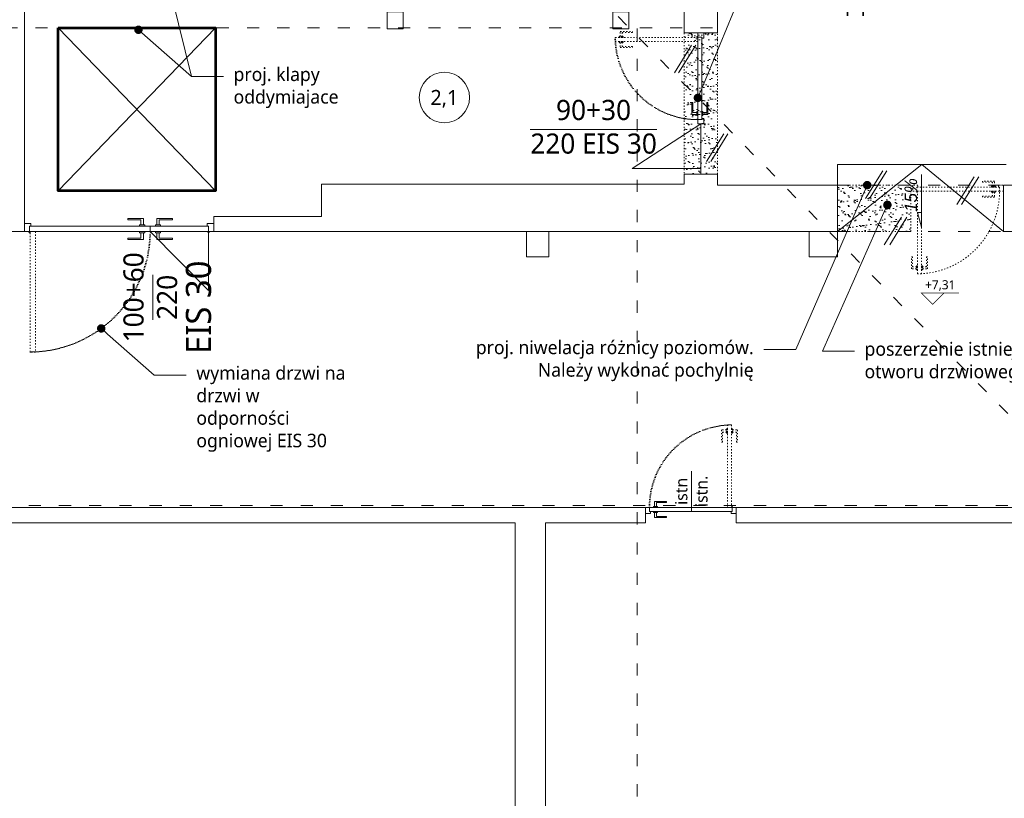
# Model space of a CAD drawing. Header units: millimetres. Extents: x -221 to 149158, y -114258 to 0.
# Tile 132 of 219: x 114627 to 115604, y -65504 to -64731. Entities that reach past the tile are written whole.
import ezdxf
from ezdxf import colors
from ezdxf.entities.mleader import LeaderData, LeaderLine
from ezdxf.enums import TextEntityAlignment as Align
from ezdxf.math import Vec2, Vec3

# ---------------------------------------------------------------- set-up
doc = ezdxf.new("R2010")
doc.units = ezdxf.units.MM
doc.linetypes.add('ACAD_ISO03W100', pattern=[30, 12, -18])
doc.linetypes.add('ACAD_ISO07W100', pattern=[3, 0, -3])
doc.layers.get('0').update_dxf_attribs({"lineweight": 0})
for name, color, linetype, lineweight, true_color in [('A-przekrycieram.ART', 7, 'Continuous', 0, 0xffffff), ('instalacje_arch', 7, 'Continuous', 30, 0xd60000), ('opis_arch', 7, 'Continuous', 15, 0x4a783b)]:
    doc.layers.add(name, color=color, linetype=linetype, lineweight=lineweight, true_color=true_color)
for name, color, linetype, lineweight in [('OPIS', 4, 'Continuous', 9), ('opis..KF', 250, 'Continuous', 15), ('schody', 250, 'Continuous', 5), ('stolarka_arch', 250, 'Continuous', 5), ('wymiar..KF', 12, 'Continuous', 5), ('zmiany..KF', 240, 'Continuous', 9), ('ściany ist..KF', 61, 'Continuous', 5)]:
    doc.layers.add(name, color=color, linetype=linetype, lineweight=lineweight)
doc.styles.add('ARCH', font='segoeuil.ttf')
pattern_1 = [(37.5, (-12676.463, -28536.048), (-0.32000626, 9.78826475), [0, -7.7216, 0, -8.636, 0, -8.255]), (7.5, (-12676.463, -28536.048), (8.9904657, 14.336502), [0, -4.1656, 0, -6.9596, 0, -2.667]), (327.5, (-12682.711, -28536.048), (15.8198474, 0.0287437), [0, -2.54, 0, -9.144, 0, -11.938]), (317.5, (-12682.711, -28536.048), (15.271129, 4.4585865), [0, -1.27, 0, -5.9944, 0, -6.858])]

# ---------------------------------------------------------------- blocks, each defined once
blk = doc.blocks.new('*U1674')
at = {"layer": 'A-przekrycieram.ART'}
h = blk.add_hatch(color=256, dxfattribs=at)
h.dxf.hatch_style = 1
h.paths.add_polyline_path([(0, 4200), (5940, 4200), (5940, 0), (0, 0)])
h.paths.add_polyline_path([(200, 4100), (5840, 4100), (5840, 100), (200, 100)], flags=16)
blk = doc.blocks.new('*U647')
at = {"layer": 'stolarka_arch', "linetype": 'ACAD_ISO03W100', "lineweight": 0, "ltscale": 0.1}
for points in [[(4.5, 82), (4.5, 0), (8.5, 0), (8.5, 82)], [(3.5, 77), (-1.5, 77), (-1.5, 65), (-0.5, 65), (-0.5, 75), (3.5, 75)], [(3.5, 78), (3.5, 74), (4.5, 74), (4.5, 78)], [(9.5, 78), (9.5, 74), (8.5, 74), (8.5, 78)], [(9.5, 77), (14.5, 77), (14.5, 65), (13.5, 65), (13.5, 75), (9.5, 75)]]:
    blk.add_lwpolyline(points, close=True, dxfattribs=at)
at = {"layer": 'stolarka_arch'}
for points in [[(5, -4), (5, -6), (0, -6), (0, 0), (4, 0), (4, -4), (5, -4)], [(86, 0), (4, 0), (4, -4), (86, -4)], [(81, 1), (81, 6), (69, 6), (69, 5), (79, 5), (79, 1)], [(82, 1), (78, 1), (78, 0), (82, 0)], [(85, -4), (85, -6), (90, -6), (90, 0), (86, 0), (86, -4), (85, -4)], [(81, -5), (81, -10), (69, -10), (69, -9), (79, -9), (79, -5)], [(82, -5), (78, -5), (78, -4), (82, -4)]]:
    blk.add_lwpolyline(points, close=True, dxfattribs=at)
blk.add_circle((4, 0.5), 0.5, dxfattribs=at)
at = {"layer": 'stolarka_arch', "linetype": 'ACAD_ISO07W100', "lineweight": 0, "ltscale": 0.5}
blk.add_arc((4, 0), 82, 0, 89.65063, dxfattribs=at)
blk = doc.blocks.new('nr pom')
at = {"layer": 'opis..KF', "lineweight": 20}
blk.add_circle((0, 0), 25, dxfattribs=at)
at = {"layer": 'opis..KF', "style": 'ARCH'}
blk.add_attdef('00', text='', height=15, dxfattribs=at).set_placement((0, 0), align=Align.MIDDLE_CENTER)
blk = doc.blocks.new('*U1671')
at = {"layer": 'instalacje_arch', "color": 41, "linetype": 'ACAD_ISO03W100', "lineweight": 9, "true_color": 0xf4ee51}
blk.add_line((0, -3656.97), (0, -145), dxfattribs=at)
at = {"layer": 'instalacje_arch', "color": 41, "true_color": 0xf4ee51, "style": 'ARCH'}
blk.add_attdef('P1', text='', height=20, rotation=180, dxfattribs=at).set_placement((0, 0), align=Align.MIDDLE_CENTER)
blk.add_attdef('P2', text='', height=20, dxfattribs=at).set_placement((0, -3801.97), align=Align.MIDDLE_CENTER)
blk = doc.blocks.new('_Dot')
at = {"color": 0, "linetype": 'ByBlock', "lineweight": -2}
blk.add_line((-0.5, 0), (-1, 0), dxfattribs=at)
at = {"color": 0, "linetype": 'ByBlock', "const_width": 0.5}
blk.add_lwpolyline([(-0.25, 0, 1), (0.25, 0, 1)], format="xyb", close=True, dxfattribs=at)
blk = doc.blocks.new('opis drzwi')
at = {"layer": 'opis..KF'}
blk.add_line((-20, 0), (20, 0), dxfattribs=at)
at = {"layer": 'opis..KF', "style": 'ARCH', "flags": 12}
for tag, p in [('90', (0, 10)), ('200', (0, -10))]:
    blk.add_attdef(tag, text='', height=12, dxfattribs=at).set_placement(p, align=Align.MIDDLE_CENTER)
blk = doc.blocks.new('*U1673')
at = {"layer": 'opis..KF', "color": 1, "const_width": 1}
blk.add_lwpolyline([(35, 15), (-15, 15), (0, 0), (15, 15)], dxfattribs=at)
at = {"layer": 'opis..KF', "color": 1, "style": 'ARCH'}
blk.add_attdef('±0,00', text='', height=12, dxfattribs=at).set_placement((10, 26), align=Align.MIDDLE_CENTER)

msp = doc.modelspace()

# ---------------------------------------------------------------- hatches: boundary and pattern name
at = {"layer": 'zmiany..KF', "linetype": 'ACAD_ISO03W100', "lineweight": 0, "ltscale": 0.1}
h = msp.add_hatch(dxfattribs=at)
h.set_pattern_fill('AR-SAND', color=256, scale=0.2)
h.set_pattern_definition(pattern_1)
h.paths.add_polyline_path([(115286.55, -64883.99), (115319.51, -64883.99), (115319.51, -64743.99), (115286.55, -64743.99)])
h = msp.add_hatch(dxfattribs=at)
h.set_pattern_fill('AR-SAND', color=256, scale=0.2)
h.set_pattern_definition(pattern_1)
h.paths.add_polyline_path([(115511.51, -64894.99), (115438.51, -64894.99), (115438.51, -64940.99), (115511.51, -64940.99)])

# ---------------------------------------------------------------- linework, layer by layer
at = {"linetype": 'ACAD_ISO03W100'}
for p, q in [((114716.51, -64213.99), (115697.26, -65212.99)), ((112932.55, -64738.99), (115319.51, -64738.99)), ((115438.51, -64894.99), (115603.51, -64894.99)), ((115438.51, -64940.99), (115603.51, -64940.99)), ((115697.76, -65212.99), (111279.9, -65212.99))]:
    msp.add_line(p, q, dxfattribs=at)
for p, q in [((115603.51, -64894.99), (115603.51, -64926)), ((115438.51, -64940.99), (115438.51, -64965.99))]:
    msp.add_line(p, q)
at = {"layer": 'OPIS', "linetype": 'ByBlock'}
for p, q in [((114665.09, -64900.65), (114821.3, -64738.99)), ((114665.09, -64738.99), (114821.3, -64900.65))]:
    msp.add_line(p, q, dxfattribs=at)
at = {"layer": 'OPIS', "linetype": 'ByBlock', "lineweight": 53}
msp.add_lwpolyline([(114665.09, -64738.99), (114821.3, -64738.99), (114821.3, -64900.65), (114665.09, -64900.65)], close=True, dxfattribs=at)
at = {"layer": 'schody'}
for p, q in [((115438.51, -64940.99), (115438.51, -64874.49)), ((115438.51, -64874.49), (115606.01, -64874.49)), ((115438.51, -64940.99), (115522.26, -64874.49)), ((115522.26, -64874.49), (115603.51, -64940.99)), ((115522.01, -64884.58), (115522.01, -64936.84)), ((115522.01, -64936.84), (115518.01, -64922.2)), ((115518.01, -64922.2), (115522.01, -64922.2))]:
    msp.add_line(p, q, dxfattribs=at)
at = {"layer": 'stolarka_arch'}
for p, q in [((115234.67, -64878.32), (115303.03, -64833.99)), ((115303.03, -64833.99), (115303.03, -64883.99)), ((115303.03, -64878.48), (115234.67, -64878.32)), ((115303.03, -64883.99), (115303.03, -64878.48))]:
    msp.add_line(p, q, dxfattribs=at)
for points in [[(114749.79, -64934.49), (114749.79, -64927.99), (114734.18, -64927.99), (114734.18, -64929.29), (114747.19, -64929.29), (114747.19, -64934.49)], [(114762.79, -64934.49), (114762.79, -64927.99), (114778.39, -64927.99), (114778.39, -64929.29), (114765.39, -64929.29), (114765.39, -64934.49)], [(114637.97, -64935.79), (114637.97, -64933.19), (114631.47, -64933.19), (114631.47, -64940.99), (114636.67, -64940.99), (114636.67, -64935.79), (114637.97, -64935.79)], [(114756.29, -64940.99), (114636.67, -64940.99), (114636.67, -64935.79), (114756.29, -64935.79)], [(114751.09, -64934.49), (114745.89, -64934.49), (114745.89, -64935.79), (114751.09, -64935.79)], [(114751.09, -64942.29), (114745.89, -64942.29), (114745.89, -64940.99), (114751.09, -64940.99)], [(114756.29, -64940.99), (114814.35, -64940.99), (114814.35, -64935.79), (114756.29, -64935.79)], [(114761.49, -64934.49), (114766.69, -64934.49), (114766.69, -64935.79), (114761.49, -64935.79)], [(114761.49, -64942.29), (114766.69, -64942.29), (114766.69, -64940.99), (114761.49, -64940.99)], [(114813.05, -64935.79), (114813.05, -64933.19), (114819.55, -64933.19), (114819.55, -64940.99), (114814.35, -64940.99), (114814.35, -64935.79), (114813.05, -64935.79)], [(114749.79, -64942.29), (114749.79, -64948.8), (114734.18, -64948.8), (114734.18, -64947.5), (114747.19, -64947.5), (114747.19, -64942.29)], [(114762.79, -64942.29), (114762.79, -64948.8), (114778.39, -64948.8), (114778.39, -64947.5), (114765.39, -64947.5), (114765.39, -64942.29)]]:
    msp.add_lwpolyline(points, close=True, dxfattribs=at)
at = {"layer": 'stolarka_arch', "linetype": 'ACAD_ISO03W100', "lineweight": 0, "ltscale": 0.1}
msp.add_lwpolyline([(114637.32, -65060.61), (114637.32, -64940.99), (114642.52, -64940.99), (114642.52, -65060.61)], close=True, dxfattribs=at)
at = {"layer": 'stolarka_arch'}
msp.add_lwpolyline([(114814.35, -64935.79), (114814.35, -64999.58), (114756.29, -64940.99)], dxfattribs=at)
for centre in [(114636.67, -64941.64), (114814.35, -64941.64)]:
    msp.add_circle(centre, 0.65, dxfattribs=at)
at = {"layer": 'stolarka_arch', "linetype": 'ACAD_ISO07W100', "lineweight": 0, "ltscale": 0.5}
msp.add_arc((114636.67, -64940.99), 119.62, 270.34937, 0, dxfattribs=at)
at = {"layer": 'zmiany..KF', "linetype": 'ByBlock'}
for p, q in [((115293.85, -64756.09), (115276.76, -64783.53)), ((115297.91, -64756.09), (115280.82, -64783.53)), ((115325.81, -64844.05), (115308.73, -64871.48)), ((115329.87, -64844.05), (115312.79, -64871.48)), ((115483.59, -64880.83), (115466.5, -64908.26)), ((115487.65, -64880.83), (115470.56, -64908.26)), ((115574.23, -64886.83), (115557.14, -64914.26)), ((115578.89, -64886.83), (115561.8, -64914.26)), ((115502.17, -64926.83), (115485.08, -64954.26)), ((115507.54, -64926.83), (115490.46, -64954.26))]:
    msp.add_line(p, q, dxfattribs=at)
at = {"layer": 'zmiany..KF', "linetype": 'ACAD_ISO03W100', "lineweight": 0, "ltscale": 0.1}
for p, q in [((115438.51, -64894.99), (115511.51, -64894.99)), ((115511.51, -64940.99), (115511.51, -64894.99)), ((115438.51, -64940.99), (115511.51, -64940.99))]:
    msp.add_line(p, q, dxfattribs=at)
for points in [[(115286.55, -64883.99), (115319.51, -64883.99), (115319.51, -64743.99), (115286.55, -64743.99)], [(115594.51, -64895.99), (115594.51, -64890.99), (115582.51, -64890.99), (115582.51, -64891.99), (115592.51, -64891.99), (115592.51, -64895.99)], [(115518.51, -64896.99), (115518.51, -64894.99), (115513.51, -64894.99), (115513.51, -64900.99), (115517.51, -64900.99), (115517.51, -64896.99), (115518.51, -64896.99)], [(115599.51, -64900.99), (115517.51, -64900.99), (115517.51, -64896.99), (115599.51, -64896.99)], [(115518.01, -64982.99), (115518.01, -64900.99), (115522.01, -64900.99), (115522.01, -64982.99)], [(115594.51, -64901.99), (115594.51, -64906.99), (115582.51, -64906.99), (115582.51, -64905.99), (115592.51, -64905.99), (115592.51, -64901.99)], [(115595.51, -64895.99), (115591.51, -64895.99), (115591.51, -64896.99), (115595.51, -64896.99)], [(115595.51, -64901.99), (115591.51, -64901.99), (115591.51, -64900.99), (115595.51, -64900.99)], [(115598.51, -64896.99), (115598.51, -64894.99), (115603.51, -64894.99), (115603.51, -64900.99), (115599.51, -64900.99), (115599.51, -64896.99), (115598.51, -64896.99)], [(115517.01, -64977.99), (115512.01, -64977.99), (115512.01, -64965.99), (115513.01, -64965.99), (115513.01, -64975.99), (115517.01, -64975.99)], [(115523.01, -64977.99), (115528.01, -64977.99), (115528.01, -64965.99), (115527.01, -64965.99), (115527.01, -64975.99), (115523.01, -64975.99)], [(115517.01, -64978.99), (115517.01, -64974.99), (115518.01, -64974.99), (115518.01, -64978.99)], [(115523.01, -64978.99), (115523.01, -64974.99), (115522.01, -64974.99), (115522.01, -64978.99)]]:
    msp.add_lwpolyline(points, close=True, dxfattribs=at)
msp.add_circle((115517.51, -64901.49), 0.5, dxfattribs=at)
msp.add_arc((115517.51, -64900.99), 82, 270.34937, 0, dxfattribs=at)
at = {"layer": 'ściany ist..KF', "linetype": 'ByBlock'}
for p, q in [((115286.55, -64743.99), (115319.51, -64743.99)), ((115286.55, -64883.99), (115319.51, -64883.99)), ((115438.51, -64940.99), (115438.51, -64894.99)), ((115603.51, -64894.99), (115724.51, -64894.99)), ((115603.51, -64894.99), (115603.51, -64940.99)), ((115129.97, -64940.99), (115129.97, -64965.99)), ((115151.97, -64965.99), (115151.97, -64940.99)), ((115410.51, -64965.99), (115410.51, -64940.99)), ((115438.51, -64940.99), (115438.51, -64965.99)), ((115129.97, -64965.99), (115151.97, -64965.99)), ((115438.51, -64965.99), (115410.51, -64965.99)), ((115438.51, -64965.99), (115410.51, -64965.99))]:
    msp.add_line(p, q, dxfattribs=at)
for points in [[(114483.04, -64339.99), (114483.04, -64293.99), (114631.55, -64293.99), (114631.51, -64338.21), (114631.59, -64339.99), (114631.51, -64940.99), (114454.31, -64940.99), (114454.31, -64893.99), (114584.98, -64893.99), (114584.98, -64339.99), (114483.04, -64339.99)], [(115278.18, -64299.99), (115345.51, -64299.99), (115345.51, -64339.99), (115319.51, -64339.99), (115319.51, -64743.99)], [(115286.55, -64743.99), (115286.55, -64339.99), (115130.2, -64339.99)], [(114991.55, -64739.99), (115007.55, -64739.99), (115007.55, -64722.99), (114991.55, -64722.99), (114991.55, -64739.99)], [(115215.55, -64739.99), (115231.55, -64739.99), (115231.55, -64722.99), (115215.55, -64722.99), (115215.55, -64739.99)], [(115438.51, -64940.99), (115286.55, -64940.99), (114819.55, -64940.99), (114819.55, -64925.99), (114926.55, -64925.99), (114926.55, -64893.99), (115286.55, -64893.99), (115286.55, -64883.99)], [(115319.51, -64883.99), (115319.51, -64894.99), (115438.51, -64894.99)], [(115724.51, -65150.45), (115724.51, -64894.99), (115603.51, -64894.99), (115603.51, -64940.99), (115678.51, -64940.99), (115678.51, -65150.45)], [(115678.51, -65150.45), (115678.51, -65214.99), (115337.97, -65214.99), (115337.97, -65230), (115902.46, -65230), (116196.65, -65438.55), (116196.65, -66080), (115756.69, -66080), (115756.69, -66126)], [(114338.51, -65230), (115118.65, -65230), (115118.65, -66080), (114998.03, -66080), (114998.03, -66126), (115275, -66126), (115275, -66080), (115148.65, -66080), (115148.65, -65230), (115247.97, -65230), (115247.97, -65214.99), (114338.51, -65214.99), (114338.51, -65230)]]:
    msp.add_lwpolyline(points, dxfattribs=at)

# ---------------------------------------------------------------- block references
at = {"xscale": 2, "yscale": 2, "zscale": 2}
msp.add_blockref('*U1674', (108660.19, -67505.02), dxfattribs=at)
at = {"layer": 'instalacje_arch'}
msp.add_blockref('*U1671', (115239.87, -62534.67), dxfattribs=at)
at = {"layer": 'opis..KF', "color": 30}
msp.add_blockref('nr pom', (115048.38, -64808.04), dxfattribs=at).add_auto_attribs({'00': '2,1'})
at = {"layer": 'opis_arch'}
ref = msp.add_blockref('opis drzwi', (115293.62, -65198.89), dxfattribs=dict(at, rotation=90))
ref.add_attrib('90', 'istn', dxfattribs={"layer": 'opis..KF', "height": 12, "rotation": 90, "style": 'ARCH'}).set_placement((115283.62, -65198.89), align=Align.MIDDLE_CENTER)
ref.add_attrib('200', 'istn.', dxfattribs={"layer": 'opis..KF', "height": 12, "rotation": 90, "style": 'ARCH'}).set_placement((115303.62, -65198.89), align=Align.MIDDLE_CENTER)
at = {"layer": 'stolarka_arch', "xscale": -1, "rotation": 90}
msp.add_blockref('*U647', (115300.03, -64743.99), dxfattribs=at)
at = {"layer": 'stolarka_arch', "xscale": -1}
msp.add_blockref('*U647', (115337.97, -65215), dxfattribs=at)
at = {"layer": 'wymiar..KF', "xscale": 0.75, "yscale": 0.75, "zscale": 0.75}
msp.add_blockref('*U1673', (115533.18, -65013.34), dxfattribs=at).add_auto_attribs({'±0,00': '+7,31'})

# ---------------------------------------------------------------- texts
at = {"layer": 'opis..KF', "insert": (115511.51, -64904.78), "char_height": 12.48, "attachment_point": 5, "rotation": 90, "style": 'ARCH'}
msp.add_mtext_dynamic_manual_height_columns('{\\fCentury Gothic|b0|i1|c238|p34;15%}', width=156.7001, gutter_width=70, heights=[0], dxfattribs=at)
at = {"layer": 'stolarka_arch', "insert": (115196.51, -64837.21), "char_height": 20, "width": 398.9172, "attachment_point": 5, "style": 'ARCH'}
msp.add_mtext('\\A1;90+30\\P{\\O220 EIS 30}', dxfattribs=at)
at = {"layer": 'stolarka_arch', "rotation": 90, "style": 'ARCH'}
for s, insert, char_height, width, attachment_point in [('\\A1;100+60\\P{\\O220}', (114756.58, -65006.34), 20, 398.9172, 5), ('\\A1; EIS 30', (114791.76, -65071.04), 25, 216.4197, 1)]:
    msp.add_mtext(s, dxfattribs=dict(at, insert=insert, char_height=char_height, width=width, attachment_point=attachment_point))

# ---------------------------------------------------------------- leaders
at = {"layer": 'opis..KF', "lineweight": 9}
ml = msp.add_multileader_mtext('Standard', dxfattribs=at)
ml.set_content(' ', color=256, style='ARCH')
ml.set_leader_properties(color=256, linetype='ByLayer', lineweight=-1)
ml.set_arrow_properties(name='DOT')
ml.build(insert=Vec2(0, 0))
ml.multileader.update_dxf_attribs({"dogleg_length": 31.74, "arrow_head_size": 8.39})
ctx = ml.context
ctx.base_point, ctx.char_height, ctx.arrow_head_size, ctx.landing_gap_size, ctx.plane_origin = Vec3(114829.07, -64787.23), 13.42, 8.39, 10.06, Vec3(114146.86, -64852.48)
notes = []
notes.append((ctx, [(1, (1, 1, 0), (114797.33, -64787.23), (1, 0), 31.74, [(0, [(114764.17, -64652.35)], 0, [])])]))
ctx.mtext.insert, ctx.mtext.width, ctx.mtext.flow_direction = Vec3(114839.13, -64780.52), 152.5547, 5
ml = msp.add_multileader_mtext('Standard', dxfattribs=at)
ml.set_content('proj. otwór drzwiowy i drzwi p.poż', color=256, style='ARCH')
ml.set_leader_properties(color=256, linetype='ByLayer', lineweight=-1)
ml.set_arrow_properties(name='DOT')
ml.build(insert=Vec2(0, 0))
ml.multileader.update_dxf_attribs({"dogleg_length": 31.74, "arrow_head_size": 8.39})
ctx = ml.context
ctx.base_point, ctx.char_height, ctx.arrow_head_size, ctx.landing_gap_size, ctx.plane_origin = Vec3(115378.31, -64695.69), 13.4164, 8.39, 10.06, Vec3(114691.78, -64759.27)
notes.append((ctx, [(1, (1, 1, 0), (115346.58, -64695.69), (1, 0), 31.74, [(0, [(115300.03, -64808.37)], 0, [])])]))
ctx.mtext.insert, ctx.mtext.width, ctx.mtext.flow_direction = Vec3(115388.38, -64686.78), 173.8922, 5
ml = msp.add_multileader_mtext('Standard', dxfattribs=at)
ml.set_content('proj. klapy oddymiajace', color=256, style='ARCH')
ml.set_leader_properties(color=256, linetype='ByLayer', lineweight=-1)
ml.set_arrow_properties(name='DOT')
ml.build(insert=Vec2(0, 0))
ml.multileader.update_dxf_attribs({"dogleg_length": 31.74, "arrow_head_size": 8.39})
ctx = ml.context
ctx.base_point, ctx.char_height, ctx.arrow_head_size, ctx.landing_gap_size, ctx.plane_origin = Vec3(114829.07, -64787.23), 13.4164, 8.39, 10.06, Vec3(114142.54, -64850.81)
notes.append((ctx, [(1, (1, 1, 0), (114797.33, -64787.23), (1, 0), 31.74, [(0, [(114744.69, -64740.81)], 0, [])])]))
ctx.mtext.insert, ctx.mtext.width, ctx.mtext.flow_direction = Vec3(114839.13, -64778.27), 156.2211, 5
ml = msp.add_multileader_mtext('Standard', dxfattribs=at)
ml.set_content('proj. niwelacja różnicy poziomów. Należy wykonać pochylnię', color=256, style='ARCH')
ml.set_leader_properties(color=256, linetype='ByLayer', lineweight=-1)
ml.set_arrow_properties(name='DOT')
ml.build(insert=Vec2(0, 0))
ml.multileader.update_dxf_attribs({"dogleg_length": 31.74, "arrow_head_size": 8.39})
ctx = ml.context
ctx.base_point, ctx.char_height, ctx.arrow_head_size, ctx.landing_gap_size, ctx.plane_origin = Vec3(115078.34, -65058.27), 13.4164, 8.39, 10.06, Vec3(114492.34, -65121.85)
ctx.text_align_type = 2
notes.append((ctx, [(0, (1, 1, 0), (115397.27, -65058.27), (-1, 0), 31.74, [(0, [(115468.13, -64894.99)], 0, [])])]))
ctx.mtext.insert, ctx.mtext.width, ctx.mtext.alignment, ctx.mtext.flow_direction = Vec3(115355.46, -65049.31), 280.6155, 3, 5
ml = msp.add_multileader_mtext('Standard', dxfattribs=at)
ml.set_content('poszerzenie istniejącego\\Potworu drzwiowego', color=256, style='ARCH')
ml.set_leader_properties(color=256, linetype='ByLayer', lineweight=-1)
ml.set_arrow_properties(name='DOT')
ml.build(insert=Vec2(0, 0))
ml.multileader.update_dxf_attribs({"arrow_head_size": 8.39})
ctx = ml.context
ctx.base_point, ctx.char_height, ctx.arrow_head_size, ctx.landing_gap_size, ctx.plane_origin = Vec3(115455.45, -65059.83), 13.4164, 8.39, 10.06, Vec3(114312.59, -65136.95)
notes.append((ctx, [(1, (1, 1, 0), (115423.71, -65059.83), (1, 0), 31.74, [(0, [(115488.18, -64914.62)], 0, [])])]))
ctx.mtext.insert, ctx.mtext.width, ctx.mtext.flow_direction = Vec3(115465.51, -65050.87), 261.9907, 5
ml = msp.add_multileader_mtext('Standard', dxfattribs=at)
ml.set_content('wymiana drzwi na drzwi w odporności ogniowej EIS 30', color=256, style='ARCH')
ml.set_leader_properties(color=256, linetype='ByLayer', lineweight=-1)
ml.set_arrow_properties(name='DOT')
ml.build(insert=Vec2(0, 0))
ml.multileader.update_dxf_attribs({"dogleg_length": 31.74, "arrow_head_size": 8.39})
ctx = ml.context
ctx.base_point, ctx.char_height, ctx.arrow_head_size, ctx.landing_gap_size, ctx.plane_origin = Vec3(114792.14, -65083.61), 13.4164, 8.39, 10.06, Vec3(114105.61, -65147.19)
notes.append((ctx, [(1, (1, 1, 0), (114760.4, -65083.61), (1, 0), 31.74, [(0, [(114707.76, -65037.19)], 0, [])])]))
ctx.mtext.insert, ctx.mtext.width, ctx.mtext.flow_direction = Vec3(114802.2, -65074.65), 156.2211, 5
for ctx, leaders in notes:
    for number, flags, end, landing, length, lines in leaders:
        leader = LeaderData()
        leader.index, (leader.has_last_leader_line, leader.has_dogleg_vector, leader.attachment_direction) = number, flags
        leader.last_leader_point, leader.dogleg_vector, leader.dogleg_length = Vec3(end), Vec3(landing), length
        for number, points, colour, breaks in lines:
            line = LeaderLine()
            line.index, line.vertices, line.color, line.breaks = number, Vec3.list(points), colors.encode_raw_color(colour), breaks
            leader.lines.append(line)
        ctx.leaders.append(leader)

doc.saveas('drawing.dxf')
